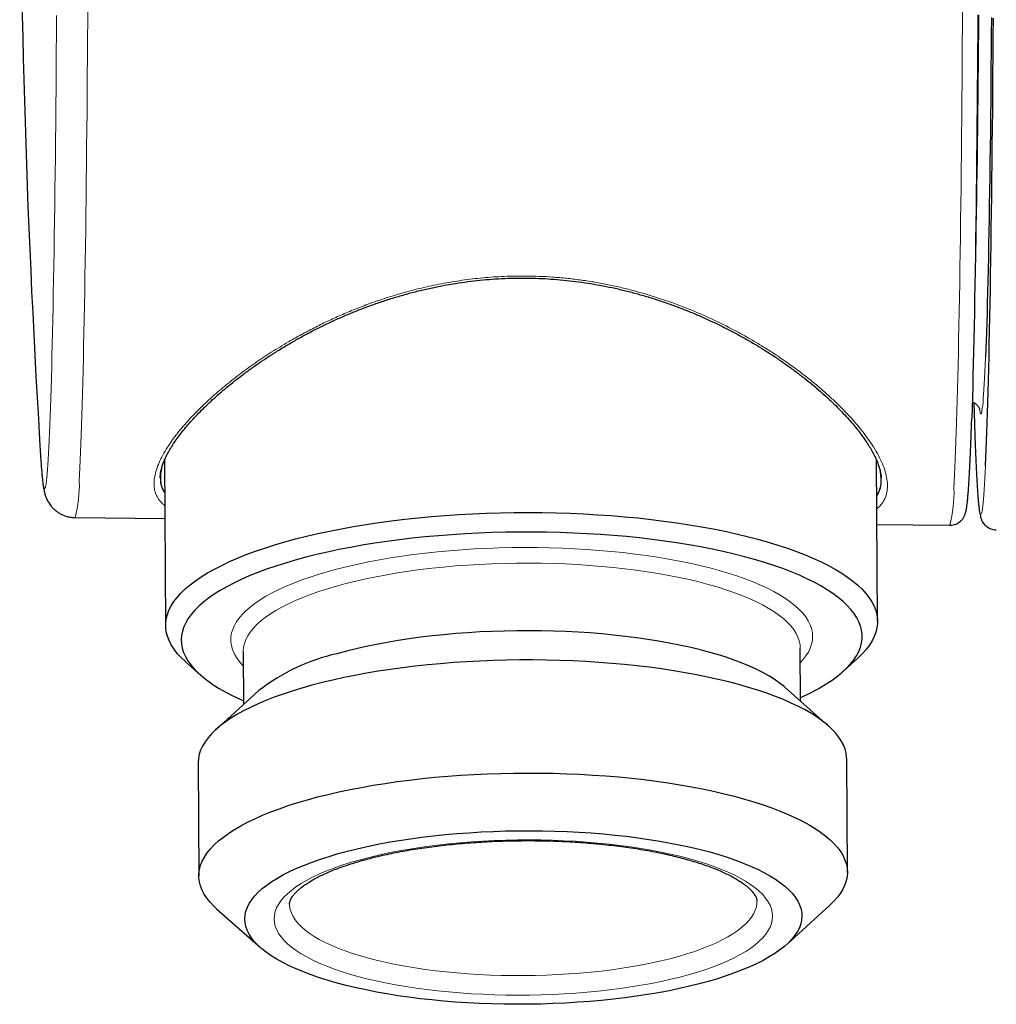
# Model space of a CAD drawing. Header units: millimetres. Extents: x 8 to 2385, y 12 to 2606.
# Tile 21 of 156: x 1047 to 1078, y 1387 to 1419. Entities that reach past the tile are written whole.
import ezdxf

# ---------------------------------------------------------------- set-up
doc = ezdxf.new("R2010")
doc.units = ezdxf.units.MM

msp = doc.modelspace()

# ---------------------------------------------------------------- linework, layer by layer
at = {"color": 7, "linetype": 'Continuous', "lineweight": 30}
for p, q in [((1051.491, 1404.694), (1051.523, 1399.311)), ((1051.388, 1404.37), (1051.355, 1404.21)), ((1074.523, 1399.447), (1074.492, 1404.65)), ((1074.644, 1404.044), (1074.643, 1404.084)), ((1048.598, 1402.797), (1051.503, 1402.771)), ((1074.504, 1402.571), (1076.855, 1402.55)), ((1054.028, 1398.47), (1054.039, 1396.758)), ((1054.029, 1398.467), (1054.029, 1398.471)), ((1072.038, 1396.864), (1072.028, 1398.577)), ((1052.166, 1398.139), (1052.641, 1397.718)), ((1073.424, 1397.841), (1073.894, 1398.268)), ((1054.534, 1397.207), (1053.145, 1395.946)), ((1072.941, 1396.064), (1071.538, 1397.308)), ((1052.572, 1394.872), (1052.594, 1391.219)), ((1073.548, 1391.343), (1073.527, 1394.996)), ((1053.18, 1390.151), (1054.583, 1388.907)), ((1071.587, 1389.008), (1072.975, 1390.269))]:
    msp.add_line(p, q, dxfattribs=at)
at = {"color": 252, "linetype": 'Continuous', "lineweight": 0, "flags": 128}
for points in [[(1049.008, 1419.491), (1049.005, 1418.877), (1049.001, 1418.268), (1048.997, 1417.666), (1048.992, 1417.07), (1048.987, 1416.481), (1048.982, 1415.899), (1048.977, 1415.326), (1048.971, 1414.761), (1048.965, 1414.204), (1048.959, 1413.657), (1048.953, 1413.119), (1048.946, 1412.591), (1048.939, 1412.073), (1048.932, 1411.567), (1048.924, 1411.071), (1048.916, 1410.586), (1048.908, 1410.114), (1048.9, 1409.654), (1048.892, 1409.206), (1048.883, 1408.771), (1048.874, 1408.349), (1048.865, 1407.94), (1048.856, 1407.546), (1048.847, 1407.165), (1048.837, 1406.799), (1048.827, 1406.447), (1048.817, 1406.111), (1048.807, 1405.789), (1048.797, 1405.483), (1048.786, 1405.192), (1048.776, 1404.917), (1048.765, 1404.659), (1048.754, 1404.416), (1048.743, 1404.19), (1048.732, 1403.98)], [(1076.991, 1403.746), (1077.002, 1403.957), (1077.013, 1404.184), (1077.024, 1404.428), (1077.034, 1404.688), (1077.045, 1404.964), (1077.056, 1405.256), (1077.066, 1405.564), (1077.076, 1405.887), (1077.086, 1406.225), (1077.096, 1406.578), (1077.106, 1406.946), (1077.115, 1407.328), (1077.124, 1407.724), (1077.134, 1408.135), (1077.143, 1408.558), (1077.151, 1408.995), (1077.16, 1409.445), (1077.168, 1409.907), (1077.176, 1410.381), (1077.184, 1410.867), (1077.191, 1411.365), (1077.199, 1411.874), (1077.206, 1412.394), (1077.213, 1412.924), (1077.219, 1413.464), (1077.225, 1414.013), (1077.231, 1414.572), (1077.237, 1415.14), (1077.243, 1415.716), (1077.248, 1416.3), (1077.253, 1416.891), (1077.257, 1417.49), (1077.261, 1418.095), (1077.265, 1418.707), (1077.269, 1419.324)], [(1047.52, 1404.278), (1047.523, 1404.239), (1047.534, 1404.115), (1047.545, 1404.008), (1047.557, 1403.918), (1047.568, 1403.846), (1047.58, 1403.791), (1047.591, 1403.754), (1047.603, 1403.735), (1047.614, 1403.733), (1047.625, 1403.749), (1047.637, 1403.782), (1047.648, 1403.833), (1047.66, 1403.902), (1047.671, 1403.988), (1047.682, 1404.092), (1047.694, 1404.213), (1047.705, 1404.351), (1047.716, 1404.506), (1047.727, 1404.679), (1047.738, 1404.868), (1047.749, 1405.074), (1047.76, 1405.297), (1047.77, 1405.536), (1047.781, 1405.791), (1047.791, 1406.063), (1047.801, 1406.35), (1047.811, 1406.653), (1047.821, 1406.971), (1047.831, 1407.305), (1047.841, 1407.653), (1047.85, 1408.016), (1047.859, 1408.393), (1047.868, 1408.784), (1047.877, 1409.189), (1047.886, 1409.608), (1047.894, 1410.039), (1047.902, 1410.483), (1047.91, 1410.94), (1047.918, 1411.409), (1047.926, 1411.889), (1047.933, 1412.381), (1047.94, 1412.884), (1047.947, 1413.397), (1047.953, 1413.921), (1047.959, 1414.454), (1047.965, 1414.997), (1047.971, 1415.548), (1047.976, 1416.108), (1047.981, 1416.676), (1047.986, 1417.252), (1047.991, 1417.835), (1047.995, 1418.425), (1047.999, 1419.021)], [(1077.659, 1409.861), (1077.662, 1409.966), (1077.67, 1410.305), (1077.679, 1410.657), (1077.687, 1411.024), (1077.696, 1411.404), (1077.704, 1411.798), (1077.711, 1412.204), (1077.719, 1412.623), (1077.726, 1413.055), (1077.733, 1413.498), (1077.74, 1413.953), (1077.747, 1414.418), (1077.753, 1414.895), (1077.759, 1415.381), (1077.765, 1415.878), (1077.771, 1416.384), (1077.776, 1416.899), (1077.781, 1417.422), (1077.786, 1417.953), (1077.79, 1418.492), (1077.795, 1419.038)], [(1078.013, 1408.009), (1078.012, 1407.975), (1078.002, 1407.736), (1077.992, 1407.513), (1077.982, 1407.306), (1077.971, 1407.116), (1077.961, 1406.943), (1077.951, 1406.786), (1077.94, 1406.647), (1077.93, 1406.525), (1077.919, 1406.42), (1077.908, 1406.332), (1077.897, 1406.262), (1077.887, 1406.209), (1077.876, 1406.174), (1077.865, 1406.157), (1077.854, 1406.157), (1077.843, 1406.174), (1077.833, 1406.209), (1077.822, 1406.262), (1077.813, 1406.318)], [(1077.661, 1405.597), (1077.663, 1405.556), (1077.673, 1405.267), (1077.684, 1404.993), (1077.695, 1404.736), (1077.705, 1404.495), (1077.716, 1404.27), (1077.727, 1404.062), (1077.739, 1403.871), (1077.75, 1403.696), (1077.761, 1403.539), (1077.773, 1403.399), (1077.784, 1403.276), (1077.796, 1403.171), (1077.807, 1403.083), (1077.819, 1403.012), (1077.83, 1402.96), (1077.842, 1402.924), (1077.854, 1402.907), (1077.865, 1402.907), (1077.877, 1402.924), (1077.889, 1402.96), (1077.9, 1403.012), (1077.912, 1403.083), (1077.924, 1403.171), (1077.935, 1403.276), (1077.947, 1403.399), (1077.958, 1403.539), (1077.969, 1403.696), (1077.981, 1403.871), (1077.992, 1404.062), (1078.003, 1404.27), (1078.012, 1404.464)], [(1056.776, 1401.058), (1057.086, 1401.142), (1057.407, 1401.222), (1057.739, 1401.297), (1058.081, 1401.368), (1058.432, 1401.434), (1058.791, 1401.496), (1059.159, 1401.553), (1059.533, 1401.604), (1059.915, 1401.651), (1060.302, 1401.693), (1060.694, 1401.729), (1061.091, 1401.76), (1061.491, 1401.785), (1061.894, 1401.805), (1062.3, 1401.82), (1062.706, 1401.829), (1063.114, 1401.833), (1063.521, 1401.831), (1063.927, 1401.824), (1064.331, 1401.811), (1064.733, 1401.793), (1065.132, 1401.77), (1065.527, 1401.741), (1065.917, 1401.706), (1066.302, 1401.667), (1066.68, 1401.622), (1067.052, 1401.572), (1067.416, 1401.517), (1067.772, 1401.457), (1068.119, 1401.393), (1068.457, 1401.324), (1068.784, 1401.25), (1069.1, 1401.172), (1069.405, 1401.089), (1069.699, 1401.002), (1069.979, 1400.912), (1070.247, 1400.818), (1070.5, 1400.72), (1070.74, 1400.619), (1070.966, 1400.514), (1071.176, 1400.407), (1071.372, 1400.296), (1071.551, 1400.183), (1071.715, 1400.068), (1071.862, 1399.95), (1071.992, 1399.831), (1072.106, 1399.71), (1072.203, 1399.587), (1072.282, 1399.463), (1072.345, 1399.338), (1072.389, 1399.212), (1072.416, 1399.085), (1072.426, 1398.958), (1072.418, 1398.832), (1072.392, 1398.705), (1072.348, 1398.578), (1072.287, 1398.452), (1072.209, 1398.327), (1072.114, 1398.204), (1072.031, 1398.112)], [(1072.028, 1398.577), (1072.02, 1398.688), (1071.995, 1398.812), (1071.952, 1398.935), (1071.892, 1399.057), (1071.814, 1399.178), (1071.719, 1399.298), (1071.607, 1399.417), (1071.479, 1399.534), (1071.333, 1399.648), (1071.172, 1399.761), (1070.994, 1399.871), (1070.801, 1399.979), (1070.593, 1400.083), (1070.37, 1400.185), (1070.133, 1400.283), (1069.881, 1400.378), (1069.617, 1400.469), (1069.339, 1400.557), (1069.049, 1400.64), (1068.747, 1400.72), (1068.434, 1400.795), (1068.111, 1400.865), (1067.777, 1400.931), (1067.434, 1400.993), (1067.083, 1401.049), (1066.724, 1401.101), (1066.357, 1401.147), (1065.984, 1401.188), (1065.605, 1401.224), (1065.221, 1401.255), (1064.833, 1401.281), (1064.441, 1401.301), (1064.046, 1401.316), (1063.65, 1401.325), (1063.252, 1401.328), (1062.854, 1401.327), (1062.456, 1401.319), (1062.059, 1401.307), (1061.664, 1401.288), (1061.272, 1401.265), (1060.884, 1401.236), (1060.499, 1401.202), (1060.12, 1401.162), (1059.746, 1401.117), (1059.378, 1401.068), (1059.018, 1401.013), (1058.665, 1400.953), (1058.321, 1400.889), (1057.987, 1400.82), (1057.662, 1400.746), (1057.348, 1400.668), (1057.044, 1400.586)], [(1054.031, 1398.005), (1054, 1398.037), (1053.895, 1398.159), (1053.807, 1398.282), (1053.736, 1398.407), (1053.683, 1398.533), (1053.647, 1398.659), (1053.629, 1398.785), (1053.628, 1398.912), (1053.645, 1399.039), (1053.68, 1399.166), (1053.732, 1399.292), (1053.802, 1399.417), (1053.888, 1399.542), (1053.993, 1399.665), (1054.114, 1399.787), (1054.251, 1399.907), (1054.406, 1400.025), (1054.576, 1400.142), (1054.762, 1400.256), (1054.964, 1400.367), (1055.181, 1400.475), (1055.413, 1400.581), (1055.659, 1400.683), (1055.919, 1400.783), (1056.192, 1400.878), (1056.478, 1400.97), (1056.776, 1401.058)], [(1057.044, 1400.586), (1056.753, 1400.5), (1056.474, 1400.41), (1056.207, 1400.317), (1055.954, 1400.219), (1055.715, 1400.119), (1055.49, 1400.015), (1055.28, 1399.909), (1055.085, 1399.8), (1054.906, 1399.688), (1054.742, 1399.574), (1054.595, 1399.458), (1054.464, 1399.34), (1054.35, 1399.22), (1054.253, 1399.1), (1054.173, 1398.978), (1054.111, 1398.855), (1054.066, 1398.731), (1054.038, 1398.607), (1054.028, 1398.483), (1054.028, 1398.47)], [(1057.727, 1391.722), (1058.015, 1391.799), (1058.314, 1391.873), (1058.623, 1391.942), (1058.942, 1392.006), (1059.271, 1392.066), (1059.607, 1392.121), (1059.951, 1392.171), (1060.302, 1392.216), (1060.66, 1392.256), (1061.022, 1392.291), (1061.389, 1392.32), (1061.76, 1392.344), (1062.134, 1392.363), (1062.509, 1392.376), (1062.886, 1392.383), (1063.264, 1392.386), (1063.641, 1392.382), (1064.017, 1392.373), (1064.39, 1392.359), (1064.761, 1392.339), (1065.128, 1392.314), (1065.491, 1392.283), (1065.848, 1392.247), (1066.2, 1392.206), (1066.544, 1392.16), (1066.881, 1392.108), (1067.209, 1392.052), (1067.528, 1391.991), (1067.838, 1391.926), (1068.137, 1391.855), (1068.425, 1391.781), (1068.701, 1391.702), (1068.965, 1391.62), (1069.216, 1391.533), (1069.454, 1391.443), (1069.677, 1391.349), (1069.886, 1391.253), (1070.08, 1391.153), (1070.259, 1391.05), (1070.421, 1390.945), (1070.568, 1390.837), (1070.698, 1390.728), (1070.812, 1390.616), (1070.908, 1390.503), (1070.987, 1390.388), (1071.049, 1390.273), (1071.094, 1390.156), (1071.12, 1390.039), (1071.129, 1389.921), (1071.121, 1389.804), (1071.094, 1389.686), (1071.05, 1389.569), (1070.989, 1389.453), (1070.91, 1389.337), (1070.814, 1389.223), (1070.701, 1389.11), (1070.571, 1388.999), (1070.425, 1388.89), (1070.263, 1388.783), (1070.084, 1388.678), (1069.891, 1388.576), (1069.682, 1388.477), (1069.459, 1388.381), (1069.222, 1388.288), (1068.971, 1388.199), (1068.708, 1388.113), (1068.432, 1388.032), (1068.144, 1387.954), (1067.845, 1387.881), (1067.536, 1387.812), (1067.217, 1387.747), (1066.888, 1387.687), (1066.552, 1387.632), (1066.208, 1387.582), (1065.857, 1387.537), (1065.499, 1387.497), (1065.137, 1387.463), (1064.77, 1387.433), (1064.399, 1387.409), (1064.025, 1387.391), (1063.65, 1387.378), (1063.273, 1387.37), (1062.895, 1387.368), (1062.518, 1387.371), (1062.142, 1387.38), (1061.769, 1387.395), (1061.398, 1387.415), (1061.031, 1387.44), (1060.668, 1387.471), (1060.311, 1387.507), (1059.959, 1387.548), (1059.615, 1387.594), (1059.278, 1387.645), (1058.95, 1387.701), (1058.631, 1387.762), (1058.321, 1387.828), (1058.022, 1387.898), (1057.734, 1387.973), (1057.458, 1388.051), (1057.194, 1388.134), (1056.943, 1388.221), (1056.705, 1388.311), (1056.482, 1388.404), (1056.273, 1388.501), (1056.079, 1388.601), (1055.9, 1388.704), (1055.738, 1388.809), (1055.591, 1388.916), (1055.461, 1389.026), (1055.347, 1389.138), (1055.251, 1389.251), (1055.172, 1389.365), (1055.11, 1389.481), (1055.065, 1389.598), (1055.039, 1389.715), (1055.03, 1389.832), (1055.038, 1389.95), (1055.065, 1390.067), (1055.109, 1390.184), (1055.17, 1390.301), (1055.249, 1390.416), (1055.345, 1390.531), (1055.458, 1390.643), (1055.588, 1390.754), (1055.734, 1390.864), (1055.896, 1390.971), (1056.075, 1391.075), (1056.268, 1391.177), (1056.477, 1391.276), (1056.7, 1391.373), (1056.937, 1391.465), (1057.188, 1391.555), (1057.451, 1391.64), (1057.727, 1391.722)], [(1055.527, 1390.306), (1055.529, 1390.249), (1055.548, 1390.136), (1055.584, 1390.023), (1055.638, 1389.911), (1055.709, 1389.799), (1055.797, 1389.69), (1055.902, 1389.581), (1056.024, 1389.475), (1056.162, 1389.37), (1056.317, 1389.268), (1056.487, 1389.168), (1056.673, 1389.072), (1056.873, 1388.978), (1057.088, 1388.887), (1057.318, 1388.8), (1057.56, 1388.716), (1057.816, 1388.636), (1058.083, 1388.561), (1058.363, 1388.489), (1058.653, 1388.422), (1058.954, 1388.359), (1059.264, 1388.301), (1059.584, 1388.247), (1059.911, 1388.199), (1060.246, 1388.156), (1060.588, 1388.117), (1060.935, 1388.084), (1061.287, 1388.057), (1061.644, 1388.034), (1062.003, 1388.017), (1062.366, 1388.006), (1062.73, 1388), (1063.094, 1387.999), (1063.459, 1388.004), (1063.823, 1388.015), (1064.185, 1388.031), (1064.545, 1388.052), (1064.901, 1388.079), (1065.253, 1388.111), (1065.599, 1388.148), (1065.94, 1388.19), (1066.274, 1388.238), (1066.601, 1388.29), (1066.919, 1388.347), (1067.229, 1388.409), (1067.529, 1388.476), (1067.818, 1388.546), (1068.096, 1388.621), (1068.363, 1388.701), (1068.617, 1388.783), (1068.859, 1388.87), (1069.086, 1388.96), (1069.3, 1389.053), (1069.499, 1389.15), (1069.684, 1389.249), (1069.852, 1389.35), (1070.005, 1389.455), (1070.142, 1389.561), (1070.262, 1389.669), (1070.366, 1389.778), (1070.452, 1389.889), (1070.522, 1390.001), (1070.574, 1390.114), (1070.608, 1390.227), (1070.625, 1390.341), (1070.627, 1390.396)]]:
    msp.add_lwpolyline(points, dxfattribs=at)
at = {"color": 7, "linetype": 'Continuous', "lineweight": 30, "flags": 128}
for points in [[(1077.762, 1419.048), (1077.758, 1418.443), (1077.754, 1417.843), (1077.75, 1417.25), (1077.745, 1416.664), (1077.74, 1416.085), (1077.735, 1415.514), (1077.729, 1414.952), (1077.723, 1414.398), (1077.717, 1413.853), (1077.711, 1413.317), (1077.704, 1412.792), (1077.697, 1412.276), (1077.69, 1411.772), (1077.683, 1411.278), (1077.675, 1410.796), (1077.667, 1410.325), (1077.659, 1409.867), (1077.651, 1409.421), (1077.642, 1408.988), (1077.633, 1408.568), (1077.624, 1408.161), (1077.615, 1407.769), (1077.606, 1407.39), (1077.596, 1407.025), (1077.586, 1406.675), (1077.576, 1406.34), (1077.567, 1406.027)], [(1078.012, 1404.464), (1078.014, 1404.495), (1078.025, 1404.736), (1078.035, 1404.993), (1078.046, 1405.267), (1078.056, 1405.556), (1078.067, 1405.861), (1078.077, 1406.181), (1078.087, 1406.517), (1078.096, 1406.868), (1078.106, 1407.233), (1078.116, 1407.613), (1078.125, 1408.007), (1078.134, 1408.414), (1078.143, 1408.836), (1078.151, 1409.27), (1078.16, 1409.717), (1078.168, 1410.177), (1078.176, 1410.65), (1078.184, 1411.134), (1078.191, 1411.629), (1078.198, 1412.136), (1078.205, 1412.653), (1078.212, 1413.181), (1078.219, 1413.719), (1078.225, 1414.266), (1078.231, 1414.823), (1078.236, 1415.388), (1078.242, 1415.962), (1078.247, 1416.543), (1078.252, 1417.132), (1078.256, 1417.728), (1078.26, 1418.331), (1078.264, 1418.94)], [(1078.202, 1418.956), (1078.198, 1418.403), (1078.193, 1417.858), (1078.188, 1417.32), (1078.183, 1416.79), (1078.178, 1416.268), (1078.172, 1415.755), (1078.167, 1415.252), (1078.16, 1414.758), (1078.154, 1414.275), (1078.147, 1413.802), (1078.141, 1413.34), (1078.133, 1412.889), (1078.126, 1412.451), (1078.118, 1412.024), (1078.111, 1411.61), (1078.103, 1411.209), (1078.094, 1410.821), (1078.086, 1410.446), (1078.077, 1410.086), (1078.068, 1409.739), (1078.059, 1409.408), (1078.05, 1409.09), (1078.041, 1408.788), (1078.031, 1408.502), (1078.022, 1408.231), (1078.013, 1408.009)], [(1055.377, 1402.015), (1055.72, 1402.108), (1056.075, 1402.197), (1056.44, 1402.282), (1056.815, 1402.362), (1057.2, 1402.438), (1057.594, 1402.509), (1057.996, 1402.575), (1058.406, 1402.636), (1058.823, 1402.692), (1059.246, 1402.743), (1059.676, 1402.789), (1060.11, 1402.83), (1060.549, 1402.865), (1060.992, 1402.895), (1061.438, 1402.92), (1061.886, 1402.939), (1062.336, 1402.952), (1062.788, 1402.96), (1063.239, 1402.963), (1063.691, 1402.96), (1064.141, 1402.951), (1064.589, 1402.937), (1065.035, 1402.918), (1065.478, 1402.893), (1065.917, 1402.862), (1066.352, 1402.827), (1066.782, 1402.786), (1067.205, 1402.739), (1067.623, 1402.688), (1068.033, 1402.631), (1068.436, 1402.57), (1068.83, 1402.503), (1069.215, 1402.432), (1069.591, 1402.356), (1069.956, 1402.275), (1070.311, 1402.19), (1070.655, 1402.1), (1070.987, 1402.007), (1071.306, 1401.909), (1071.613, 1401.807), (1071.906, 1401.702), (1072.186, 1401.593), (1072.452, 1401.481), (1072.703, 1401.365), (1072.94, 1401.246), (1073.161, 1401.125), (1073.366, 1401.001), (1073.555, 1400.874), (1073.728, 1400.745), (1073.885, 1400.614), (1074.025, 1400.481), (1074.148, 1400.346), (1074.254, 1400.21), (1074.342, 1400.072), (1074.413, 1399.934), (1074.467, 1399.794), (1074.502, 1399.654), (1074.521, 1399.514), (1074.521, 1399.373), (1074.504, 1399.232), (1074.469, 1399.092), (1074.416, 1398.952), (1074.346, 1398.812), (1074.258, 1398.674), (1074.153, 1398.536), (1074.031, 1398.4), (1073.894, 1398.268)], [(1072.037, 1396.986), (1072.207, 1397.065), (1072.442, 1397.182), (1072.662, 1397.302), (1072.866, 1397.425), (1073.055, 1397.55), (1073.228, 1397.677), (1073.384, 1397.806), (1073.524, 1397.936), (1073.647, 1398.069), (1073.753, 1398.203), (1073.842, 1398.337), (1073.913, 1398.473), (1073.967, 1398.61), (1074.004, 1398.746), (1074.023, 1398.884), (1074.024, 1399.021), (1074.008, 1399.158), (1073.974, 1399.294), (1073.923, 1399.43), (1073.854, 1399.565), (1073.768, 1399.699), (1073.664, 1399.832), (1073.544, 1399.963), (1073.407, 1400.093), (1073.253, 1400.221), (1073.082, 1400.346), (1072.896, 1400.47), (1072.694, 1400.59), (1072.476, 1400.708), (1072.243, 1400.824), (1071.996, 1400.936), (1071.734, 1401.045), (1071.458, 1401.15), (1071.169, 1401.252), (1070.866, 1401.35), (1070.551, 1401.444), (1070.224, 1401.534), (1069.886, 1401.62), (1069.536, 1401.701), (1069.176, 1401.778), (1068.806, 1401.851), (1068.427, 1401.919), (1068.04, 1401.981), (1067.644, 1402.039), (1067.241, 1402.092), (1066.831, 1402.14), (1066.415, 1402.183), (1065.994, 1402.22), (1065.567, 1402.252), (1065.137, 1402.279), (1064.704, 1402.3), (1064.267, 1402.316), (1063.829, 1402.327), (1063.389, 1402.331), (1062.949, 1402.331), (1062.509, 1402.325), (1062.07, 1402.313), (1061.632, 1402.296), (1061.197, 1402.274), (1060.764, 1402.246), (1060.336, 1402.213), (1059.911, 1402.174), (1059.491, 1402.131), (1059.077, 1402.082), (1058.67, 1402.028), (1058.269, 1401.969), (1057.876, 1401.905), (1057.491, 1401.836), (1057.116, 1401.763), (1056.749, 1401.685), (1056.393, 1401.602), (1056.047, 1401.516), (1055.712, 1401.425)], [(1052.166, 1398.139), (1052.161, 1398.144), (1052.021, 1398.277), (1051.898, 1398.412), (1051.793, 1398.548), (1051.704, 1398.685), (1051.633, 1398.824), (1051.58, 1398.963), (1051.544, 1399.103), (1051.526, 1399.244), (1051.525, 1399.385), (1051.543, 1399.525), (1051.578, 1399.666), (1051.63, 1399.806), (1051.701, 1399.945), (1051.788, 1400.084), (1051.893, 1400.221), (1052.016, 1400.357), (1052.155, 1400.492), (1052.311, 1400.625), (1052.483, 1400.756), (1052.672, 1400.885), (1052.877, 1401.011), (1053.097, 1401.135), (1053.333, 1401.256), (1053.583, 1401.375), (1053.848, 1401.49), (1054.128, 1401.602), (1054.421, 1401.711), (1054.727, 1401.816), (1055.046, 1401.917), (1055.377, 1402.015)], [(1055.712, 1401.425), (1055.39, 1401.33), (1055.079, 1401.231), (1054.781, 1401.128), (1054.496, 1401.022), (1054.225, 1400.913), (1053.968, 1400.8), (1053.726, 1400.684), (1053.498, 1400.566), (1053.286, 1400.444), (1053.089, 1400.321), (1052.908, 1400.195), (1052.744, 1400.066), (1052.596, 1399.936), (1052.464, 1399.805), (1052.35, 1399.672), (1052.252, 1399.538), (1052.172, 1399.402), (1052.109, 1399.266), (1052.064, 1399.129), (1052.036, 1398.992), (1052.026, 1398.855), (1052.034, 1398.718), (1052.059, 1398.581), (1052.101, 1398.445), (1052.162, 1398.309), (1052.239, 1398.175), (1052.334, 1398.041), (1052.446, 1397.909), (1052.575, 1397.779), (1052.72, 1397.65), (1052.882, 1397.524), (1053.061, 1397.399), (1053.255, 1397.277), (1053.465, 1397.158), (1053.69, 1397.041), (1053.93, 1396.927), (1054.038, 1396.88)], [(1071.538, 1397.308), (1071.492, 1397.348), (1071.346, 1397.463), (1071.185, 1397.576), (1071.007, 1397.686), (1070.814, 1397.793), (1070.606, 1397.898), (1070.383, 1397.999), (1070.146, 1398.098), (1069.894, 1398.193), (1069.63, 1398.284), (1069.352, 1398.371), (1069.062, 1398.455), (1068.76, 1398.534), (1068.447, 1398.609), (1068.124, 1398.68), (1067.79, 1398.746), (1067.447, 1398.807), (1067.096, 1398.864), (1066.736, 1398.915), (1066.37, 1398.962), (1065.997, 1399.003), (1065.618, 1399.039), (1065.234, 1399.07), (1064.846, 1399.095), (1064.454, 1399.115), (1064.059, 1399.13), (1063.663, 1399.139), (1063.265, 1399.143), (1062.867, 1399.141), (1062.469, 1399.134), (1062.072, 1399.121), (1061.677, 1399.103), (1061.285, 1399.079), (1060.897, 1399.05), (1060.512, 1399.016), (1060.132, 1398.977), (1059.759, 1398.932), (1059.391, 1398.882), (1059.031, 1398.827), (1058.678, 1398.768), (1058.334, 1398.703), (1058, 1398.634), (1057.675, 1398.561), (1057.361, 1398.483), (1057.057, 1398.401)], [(1073.527, 1394.996), (1073.525, 1395.052), (1073.508, 1395.186), (1073.473, 1395.319), (1073.421, 1395.452), (1073.351, 1395.584), (1073.264, 1395.715), (1073.16, 1395.845), (1073.039, 1395.972), (1072.901, 1396.099), (1072.746, 1396.223), (1072.575, 1396.345), (1072.388, 1396.465), (1072.185, 1396.582), (1071.966, 1396.696), (1071.733, 1396.808), (1071.485, 1396.916), (1071.223, 1397.021), (1070.947, 1397.122), (1070.657, 1397.22), (1070.355, 1397.314), (1070.041, 1397.403), (1069.714, 1397.489), (1069.377, 1397.57), (1069.029, 1397.647), (1068.67, 1397.72), (1068.303, 1397.787), (1067.926, 1397.85), (1067.541, 1397.908), (1067.149, 1397.961), (1066.75, 1398.009), (1066.344, 1398.051), (1065.933, 1398.088), (1065.517, 1398.12), (1065.097, 1398.147), (1064.673, 1398.168), (1064.247, 1398.184), (1063.819, 1398.194), (1063.389, 1398.199), (1062.959, 1398.198), (1062.529, 1398.192), (1062.099, 1398.181), (1061.672, 1398.163), (1061.247, 1398.141), (1060.824, 1398.113), (1060.406, 1398.079), (1059.992, 1398.041), (1059.583, 1397.997), (1059.18, 1397.948), (1058.784, 1397.893), (1058.394, 1397.834), (1058.013, 1397.77), (1057.64, 1397.701), (1057.276, 1397.628), (1056.922, 1397.55), (1056.578, 1397.467), (1056.245, 1397.381), (1055.924, 1397.29), (1055.615, 1397.195), (1055.318, 1397.096), (1055.034, 1396.994), (1054.764, 1396.888), (1054.508, 1396.779), (1054.266, 1396.667), (1054.039, 1396.552), (1053.827, 1396.434), (1053.63, 1396.314), (1053.45, 1396.191), (1053.286, 1396.066), (1053.138, 1395.94), (1053.007, 1395.811), (1052.893, 1395.681), (1052.796, 1395.55), (1052.716, 1395.418), (1052.654, 1395.285), (1052.609, 1395.151), (1052.582, 1395.017), (1052.572, 1394.883), (1052.572, 1394.872)], [(1056.105, 1393.682), (1056.432, 1393.771), (1056.771, 1393.856), (1057.12, 1393.936), (1057.479, 1394.012), (1057.847, 1394.083), (1058.224, 1394.149), (1058.61, 1394.211), (1059.003, 1394.268), (1059.402, 1394.319), (1059.808, 1394.366), (1060.22, 1394.407), (1060.636, 1394.443), (1061.057, 1394.474), (1061.481, 1394.499), (1061.907, 1394.519), (1062.336, 1394.534), (1062.765, 1394.543), (1063.195, 1394.546), (1063.625, 1394.544), (1064.055, 1394.536), (1064.482, 1394.523), (1064.907, 1394.505), (1065.329, 1394.481), (1065.747, 1394.452), (1066.161, 1394.417), (1066.569, 1394.377), (1066.972, 1394.332), (1067.368, 1394.281), (1067.756, 1394.226), (1068.137, 1394.166), (1068.509, 1394.1), (1068.872, 1394.03), (1069.226, 1393.956), (1069.569, 1393.877), (1069.901, 1393.793), (1070.221, 1393.706), (1070.529, 1393.614), (1070.825, 1393.518), (1071.108, 1393.418), (1071.377, 1393.315), (1071.632, 1393.209), (1071.873, 1393.099), (1072.099, 1392.986), (1072.31, 1392.87), (1072.505, 1392.752), (1072.684, 1392.631), (1072.847, 1392.508), (1072.994, 1392.382), (1073.123, 1392.255), (1073.236, 1392.126), (1073.332, 1391.996), (1073.41, 1391.865), (1073.471, 1391.732), (1073.515, 1391.599), (1073.54, 1391.466), (1073.548, 1391.332), (1073.539, 1391.198), (1073.512, 1391.064), (1073.467, 1390.93), (1073.405, 1390.797), (1073.325, 1390.665), (1073.228, 1390.534), (1073.114, 1390.404), (1072.983, 1390.275), (1072.975, 1390.269)], [(1053.18, 1390.151), (1053.082, 1390.242), (1052.96, 1390.37), (1052.856, 1390.5), (1052.769, 1390.631), (1052.699, 1390.763), (1052.647, 1390.896), (1052.613, 1391.029), (1052.596, 1391.163), (1052.596, 1391.297), (1052.615, 1391.431), (1052.651, 1391.565), (1052.704, 1391.698), (1052.775, 1391.831), (1052.864, 1391.962), (1052.969, 1392.093), (1053.092, 1392.222), (1053.231, 1392.35), (1053.387, 1392.475), (1053.56, 1392.599), (1053.748, 1392.721), (1053.952, 1392.84), (1054.172, 1392.956), (1054.407, 1393.07), (1054.656, 1393.181), (1054.919, 1393.288), (1055.196, 1393.392), (1055.486, 1393.493), (1055.79, 1393.589), (1056.105, 1393.682)], [(1057.096, 1391.94), (1057.399, 1392.022), (1057.713, 1392.099), (1058.038, 1392.173), (1058.373, 1392.242), (1058.717, 1392.306), (1059.069, 1392.366), (1059.429, 1392.421), (1059.797, 1392.471), (1060.171, 1392.515), (1060.55, 1392.555), (1060.935, 1392.589), (1061.324, 1392.618), (1061.716, 1392.642), (1062.111, 1392.66), (1062.507, 1392.673), (1062.905, 1392.68), (1063.303, 1392.682), (1063.701, 1392.678), (1064.098, 1392.669), (1064.492, 1392.654), (1064.884, 1392.634), (1065.272, 1392.609), (1065.656, 1392.578), (1066.035, 1392.542), (1066.408, 1392.5), (1066.775, 1392.454), (1067.134, 1392.402), (1067.486, 1392.346), (1067.828, 1392.284), (1068.162, 1392.218), (1068.485, 1392.148), (1068.798, 1392.073), (1069.1, 1391.994), (1069.39, 1391.91), (1069.668, 1391.823), (1069.933, 1391.731), (1070.184, 1391.636), (1070.421, 1391.538), (1070.644, 1391.437), (1070.853, 1391.332), (1071.046, 1391.224), (1071.223, 1391.114), (1071.385, 1391.002), (1071.53, 1390.887), (1071.659, 1390.77), (1071.77, 1390.652), (1071.865, 1390.532), (1071.943, 1390.41), (1072.003, 1390.288), (1072.046, 1390.165), (1072.072, 1390.041), (1072.079, 1389.917), (1072.069, 1389.793), (1072.042, 1389.669), (1071.997, 1389.546), (1071.934, 1389.423), (1071.855, 1389.301), (1071.757, 1389.18), (1071.643, 1389.06), (1071.513, 1388.943), (1071.365, 1388.827), (1071.202, 1388.712), (1071.023, 1388.601), (1070.828, 1388.492), (1070.617, 1388.385), (1070.393, 1388.281), (1070.153, 1388.181), (1069.9, 1388.084), (1069.634, 1387.99), (1069.355, 1387.9), (1069.063, 1387.814), (1068.76, 1387.732), (1068.446, 1387.654), (1068.121, 1387.581), (1067.786, 1387.512), (1067.442, 1387.447), (1067.09, 1387.388), (1066.73, 1387.333), (1066.362, 1387.283), (1065.988, 1387.238), (1065.609, 1387.199), (1065.224, 1387.165), (1064.835, 1387.136), (1064.443, 1387.112), (1064.048, 1387.094), (1063.652, 1387.081), (1063.254, 1387.074), (1062.856, 1387.072), (1062.458, 1387.076), (1062.061, 1387.085), (1061.667, 1387.1), (1061.275, 1387.12), (1060.887, 1387.145), (1060.503, 1387.176), (1060.124, 1387.212), (1059.751, 1387.253), (1059.384, 1387.3), (1059.025, 1387.351), (1058.673, 1387.408), (1058.331, 1387.469), (1057.997, 1387.535), (1057.673, 1387.606), (1057.36, 1387.681), (1057.059, 1387.76), (1056.769, 1387.844), (1056.491, 1387.931), (1056.226, 1388.022), (1055.975, 1388.117), (1055.738, 1388.216), (1055.514, 1388.317), (1055.306, 1388.422), (1055.113, 1388.529), (1054.936, 1388.639), (1054.774, 1388.752), (1054.629, 1388.867), (1054.5, 1388.983), (1054.388, 1389.102), (1054.294, 1389.222), (1054.216, 1389.343), (1054.156, 1389.466), (1054.113, 1389.589), (1054.087, 1389.712), (1054.08, 1389.836), (1054.09, 1389.96), (1054.117, 1390.084), (1054.162, 1390.208), (1054.225, 1390.331), (1054.304, 1390.453), (1054.401, 1390.574), (1054.515, 1390.693), (1054.646, 1390.811), (1054.794, 1390.927), (1054.957, 1391.041), (1055.136, 1391.153), (1055.331, 1391.262), (1055.541, 1391.369), (1055.766, 1391.472), (1056.006, 1391.573), (1056.259, 1391.67), (1056.525, 1391.764), (1056.804, 1391.853), (1057.096, 1391.94)]]:
    msp.add_lwpolyline(points, dxfattribs=at)
at = {"color": 7, "linetype": 'Continuous', "lineweight": 30}
for centre, radius, start, end in [((1396.807, 1426.554), 350, 180, 183.5927), ((1238.095, 1411.111), 160.528, 181.64381, 181.96848), ((1066.864, 1405.821), 19.406, 183.5431, 184.561), ((1058.488, 1392.111), 6.451, 102.8126, 127.8076)]:
    msp.add_arc(centre, radius, start, end, dxfattribs=at)
at = {"color": 252, "linetype": 'Continuous', "lineweight": 0}
for centre, radius, start, end in [((1044.673, 1403.84), 4.062, 345.1147, 1.9724), ((1072.868, 1403.607), 4.125, 345.1571, 1.93)]:
    msp.add_arc(centre, radius, start, end, dxfattribs=at)
msp.add_open_spline([(1051.5, 1403.191), (1051.474, 1403.21), (1051.391, 1403.27), (1051.292, 1403.392), (1051.201, 1403.558), (1051.154, 1403.739), (1051.143, 1403.93), (1051.165, 1404.129), (1051.22, 1404.344), (1051.307, 1404.573), (1051.426, 1404.816), (1051.563, 1405.048), (1051.708, 1405.263), (1051.852, 1405.459), (1052.011, 1405.659), (1052.186, 1405.863), (1052.377, 1406.072), (1052.583, 1406.283), (1052.804, 1406.498), (1053.099, 1406.769), (1053.48, 1407.094), (1053.961, 1407.471), (1054.467, 1407.834), (1054.999, 1408.185), (1055.496, 1408.485), (1055.956, 1408.742), (1056.37, 1408.959), (1056.799, 1409.168), (1057.243, 1409.368), (1057.7, 1409.558), (1058.172, 1409.737), (1058.656, 1409.902), (1059.193, 1410.066), (1059.785, 1410.221), (1060.435, 1410.361), (1061.099, 1410.472), (1061.775, 1410.552), (1062.46, 1410.598), (1063.066, 1410.609), (1063.59, 1410.597), (1064.03, 1410.573), (1064.47, 1410.534), (1064.909, 1410.482), (1065.346, 1410.415), (1065.78, 1410.335), (1066.211, 1410.242), (1066.771, 1410.102), (1067.451, 1409.901), (1068.238, 1409.619), (1068.997, 1409.3), (1069.66, 1408.981), (1070.234, 1408.673), (1070.727, 1408.385), (1071.199, 1408.087), (1071.649, 1407.78), (1072.075, 1407.466), (1072.448, 1407.17), (1072.772, 1406.895), (1073.054, 1406.641), (1073.318, 1406.387), (1073.564, 1406.134), (1073.791, 1405.883), (1073.998, 1405.634), (1074.185, 1405.39), (1074.362, 1405.133), (1074.523, 1404.868), (1074.659, 1404.596), (1074.759, 1404.337), (1074.823, 1404.093), (1074.849, 1403.864), (1074.838, 1403.676), (1074.803, 1403.524), (1074.756, 1403.401), (1074.692, 1403.288), (1074.609, 1403.183), (1074.545, 1403.115), (1074.504, 1403.084), (1074.501, 1403.082)], degree=3, knots=[0, 0, 0, 0, 0.007247, 0.023062, 0.038971, 0.054945, 0.069101, 0.083285, 0.097516, 0.11184, 0.126211, 0.140695, 0.151019, 0.161359, 0.171759, 0.18216, 0.192625, 0.20309, 0.213613, 0.224151, 0.242743, 0.260829, 0.278988, 0.296259, 0.313592, 0.325551, 0.337531, 0.34958, 0.361651, 0.373812, 0.385998, 0.398257, 0.410543, 0.425911, 0.441337, 0.456878, 0.472486, 0.488193, 0.503972, 0.514028, 0.524101, 0.534243, 0.544385, 0.554601, 0.564817, 0.575099, 0.585399, 0.605403, 0.62553, 0.645771, 0.666124, 0.681135, 0.696188, 0.711319, 0.726492, 0.741723, 0.756996, 0.769086, 0.781199, 0.793384, 0.805593, 0.817899, 0.83023, 0.84264, 0.855078, 0.870249, 0.885476, 0.900809, 0.916202, 0.931684, 0.947229, 0.957575, 0.96794, 0.978373, 0.988805, 0.999312, 1, 1, 1, 1], dxfattribs=at)
at = {"color": 7, "linetype": 'Continuous', "lineweight": 30}
for points, knots in [([(1051.349, 1404.093), (1051.35, 1404.124), (1051.352, 1404.191), (1051.37, 1404.304), (1051.401, 1404.427), (1051.445, 1404.558), (1051.501, 1404.696), (1051.572, 1404.842), (1051.655, 1404.993), (1051.752, 1405.151), (1051.863, 1405.314), (1051.988, 1405.484), (1052.127, 1405.66), (1052.281, 1405.842), (1052.45, 1406.029), (1052.633, 1406.22), (1052.83, 1406.415), (1053.04, 1406.613), (1053.264, 1406.812), (1053.501, 1407.014), (1053.751, 1407.215), (1054.014, 1407.418), (1054.29, 1407.621), (1054.58, 1407.823), (1054.883, 1408.025), (1055.197, 1408.224), (1055.523, 1408.419), (1055.859, 1408.611), (1056.203, 1408.796), (1056.554, 1408.974), (1056.912, 1409.146), (1057.277, 1409.309), (1057.648, 1409.463), (1058.026, 1409.61), (1058.411, 1409.747), (1058.8, 1409.875), (1059.194, 1409.993), (1059.59, 1410.1), (1059.988, 1410.196), (1060.386, 1410.28), (1060.784, 1410.353), (1061.18, 1410.413), (1061.578, 1410.461), (1061.977, 1410.498), (1062.378, 1410.524), (1062.781, 1410.538), (1063.182, 1410.54), (1063.58, 1410.531), (1063.977, 1410.509), (1064.372, 1410.477), (1064.768, 1410.432), (1065.163, 1410.377), (1065.557, 1410.309), (1065.95, 1410.231), (1066.339, 1410.141), (1066.727, 1410.041), (1067.111, 1409.93), (1067.494, 1409.808), (1067.873, 1409.676), (1068.249, 1409.535), (1068.62, 1409.384), (1068.985, 1409.224), (1069.344, 1409.056), (1069.695, 1408.881), (1070.039, 1408.699), (1070.374, 1408.511), (1070.7, 1408.318), (1071.016, 1408.119), (1071.322, 1407.917), (1071.617, 1407.711), (1071.901, 1407.504), (1072.172, 1407.295), (1072.431, 1407.086), (1072.676, 1406.877), (1072.906, 1406.671), (1073.121, 1406.467), (1073.323, 1406.265), (1073.511, 1406.067), (1073.684, 1405.872), (1073.843, 1405.681), (1073.987, 1405.496), (1074.116, 1405.316), (1074.231, 1405.143), (1074.331, 1404.975), (1074.417, 1404.815), (1074.489, 1404.662), (1074.546, 1404.519), (1074.589, 1404.383), (1074.619, 1404.255), (1074.636, 1404.154), (1074.638, 1404.098), (1074.639, 1404.08)], [0, 0, 0, 0, 0.009946, 0.020956, 0.031679, 0.042373, 0.053119, 0.063898, 0.074676, 0.085378, 0.096147, 0.107055, 0.118095, 0.129257, 0.140529, 0.151898, 0.163348, 0.174862, 0.186424, 0.198015, 0.20963, 0.221308, 0.233075, 0.244943, 0.256885, 0.268876, 0.280884, 0.292875, 0.304817, 0.31668, 0.32844, 0.340132, 0.351748, 0.363364, 0.37495, 0.386483, 0.397944, 0.409312, 0.420573, 0.431712, 0.442721, 0.453591, 0.464367, 0.47518, 0.486029, 0.496873, 0.507665, 0.518372, 0.529011, 0.539758, 0.550525, 0.561337, 0.572219, 0.583189, 0.594189, 0.605239, 0.616404, 0.62768, 0.639064, 0.650548, 0.662123, 0.673778, 0.685499, 0.697271, 0.709077, 0.720921, 0.732842, 0.744773, 0.756725, 0.768716, 0.780689, 0.792609, 0.804543, 0.816409, 0.828147, 0.839719, 0.851346, 0.86286, 0.874292, 0.885666, 0.897004, 0.90813, 0.91923, 0.930274, 0.941224, 0.952041, 0.962709, 0.973259, 0.983906, 0.994658, 1, 1, 1, 1]), ([(1077.582, 1406.533), (1077.596, 1406.529), (1077.633, 1406.517), (1077.681, 1406.488), (1077.724, 1406.453), (1077.757, 1406.419), (1077.78, 1406.388), (1077.797, 1406.36), (1077.809, 1406.337), (1077.817, 1406.319), (1077.82, 1406.307), (1077.822, 1406.303), (1077.821, 1406.304), (1077.821, 1406.304)], [0, 0, 0, 0, 0.0483777, 0.1226767, 0.1967691, 0.272759, 0.3537463, 0.4436219, 0.5469694, 0.6691411, 0.816318, 0.995239, 1, 1, 1, 1]), ([(1076.856, 1402.551), (1076.879, 1402.552), (1076.931, 1402.552), (1077.009, 1402.57), (1077.085, 1402.6), (1077.148, 1402.638), (1077.201, 1402.679), (1077.243, 1402.722), (1077.276, 1402.764), (1077.302, 1402.804), (1077.324, 1402.843), (1077.341, 1402.882), (1077.356, 1402.922), (1077.37, 1402.966), (1077.383, 1403.021), (1077.397, 1403.092), (1077.411, 1403.183), (1077.424, 1403.289), (1077.436, 1403.407), (1077.448, 1403.54), (1077.46, 1403.689), (1077.471, 1403.851), (1077.482, 1404.027), (1077.493, 1404.218), (1077.504, 1404.422), (1077.514, 1404.641), (1077.524, 1404.874), (1077.535, 1405.121), (1077.545, 1405.382), (1077.555, 1405.659), (1077.562, 1405.868), (1077.566, 1405.989), (1077.566, 1406.009)], [0, 0, 0, 0, 0.007458, 0.016825, 0.025944, 0.034934, 0.043939, 0.053171, 0.062936, 0.073646, 0.085834, 0.100205, 0.117773, 0.14014, 0.170289, 0.21548, 0.273242, 0.326383, 0.377262, 0.431075, 0.483501, 0.535156, 0.586351, 0.63725, 0.687948, 0.738505, 0.78896, 0.839338, 0.889657, 0.93993, 0.990167, 1, 1, 1, 1]), ([(1077.662, 1405.573), (1077.663, 1405.534), (1077.668, 1405.399), (1077.676, 1405.182), (1077.686, 1404.923), (1077.696, 1404.68), (1077.707, 1404.45), (1077.717, 1404.235), (1077.728, 1404.034), (1077.739, 1403.848), (1077.75, 1403.676), (1077.761, 1403.519), (1077.772, 1403.376), (1077.784, 1403.246), (1077.797, 1403.13), (1077.81, 1403.023), (1077.825, 1402.93), (1077.841, 1402.853), (1077.858, 1402.791), (1077.876, 1402.742), (1077.894, 1402.701), (1077.916, 1402.659), (1077.944, 1402.616), (1077.98, 1402.572), (1078.025, 1402.528), (1078.08, 1402.486), (1078.146, 1402.449), (1078.225, 1402.42), (1078.298, 1402.405), (1078.345, 1402.406), (1078.36, 1402.406)], [0, 0, 0, 0, 0.02167, 0.074563, 0.127488, 0.180453, 0.23347, 0.286553, 0.339723, 0.39301, 0.446456, 0.500131, 0.554141, 0.608671, 0.664065, 0.721033, 0.781364, 0.836574, 0.872512, 0.892258, 0.908849, 0.922712, 0.934693, 0.945448, 0.955486, 0.96518, 0.974759, 0.984321, 0.994955, 1, 1, 1, 1]), ([(1047.521, 1404.259), (1047.521, 1404.258), (1047.525, 1404.204), (1047.534, 1404.111), (1047.547, 1403.977), (1047.563, 1403.847), (1047.58, 1403.739), (1047.599, 1403.648), (1047.615, 1403.583), (1047.631, 1403.527), (1047.651, 1403.472), (1047.674, 1403.415), (1047.701, 1403.356), (1047.735, 1403.295), (1047.776, 1403.231), (1047.826, 1403.164), (1047.887, 1403.096), (1047.96, 1403.029), (1048.045, 1402.966), (1048.141, 1402.909), (1048.245, 1402.861), (1048.362, 1402.825), (1048.48, 1402.801), (1048.561, 1402.799), (1048.598, 1402.798)], [0, 0, 0, 0, 0.00264, 0.115989, 0.23292, 0.356944, 0.499338, 0.575671, 0.624061, 0.664543, 0.698363, 0.727388, 0.753065, 0.776529, 0.798696, 0.820299, 0.841832, 0.863555, 0.885641, 0.90806, 0.930706, 0.95348, 0.978877, 1, 1, 1, 1]), ([(1051.355, 1404.197), (1051.352, 1404.124), (1051.344, 1403.975), (1051.398, 1403.78), (1051.449, 1403.654), (1051.497, 1403.601), (1051.498, 1403.6)], [0, 0, 0, 0, 0.317492, 0.654665, 0.991995, 1, 1, 1, 1]), ([(1051.35, 1404.096), (1051.354, 1404.025), (1051.362, 1403.884), (1051.415, 1403.722), (1051.476, 1403.638), (1051.498, 1403.607)], [0, 0, 0, 0, 0.3860561, 0.777262, 1, 1, 1, 1]), ([(1074.499, 1403.514), (1074.527, 1403.558), (1074.598, 1403.669), (1074.642, 1403.873), (1074.651, 1404.086), (1074.622, 1404.229), (1074.611, 1404.284)], [0, 0, 0, 0, 0.212488, 0.531295, 0.820915, 1, 1, 1, 1]), ([(1074.499, 1403.505), (1074.504, 1403.511), (1074.555, 1403.573), (1074.604, 1403.715), (1074.65, 1403.922), (1074.639, 1404.078), (1074.633, 1404.152)], [0, 0, 0, 0, 0.037747, 0.367479, 0.698461, 1, 1, 1, 1]), ([(1057.86, 1391.716), (1057.906, 1391.728), (1058.036, 1391.765), (1058.259, 1391.822), (1058.533, 1391.887), (1058.817, 1391.948), (1059.111, 1392.006), (1059.413, 1392.06), (1059.723, 1392.11), (1060.04, 1392.155), (1060.364, 1392.197), (1060.694, 1392.233), (1061.029, 1392.266), (1061.368, 1392.294), (1061.711, 1392.317), (1062.057, 1392.335), (1062.405, 1392.349), (1062.755, 1392.357), (1063.105, 1392.361), (1063.455, 1392.36), (1063.805, 1392.355), (1064.152, 1392.344), (1064.498, 1392.329), (1064.841, 1392.309), (1065.18, 1392.284), (1065.514, 1392.254), (1065.843, 1392.22), (1066.167, 1392.182), (1066.483, 1392.139), (1066.793, 1392.092), (1067.094, 1392.04), (1067.387, 1391.985), (1067.67, 1391.926), (1067.943, 1391.863), (1068.206, 1391.797), (1068.458, 1391.728), (1068.697, 1391.656), (1068.925, 1391.581), (1069.139, 1391.504), (1069.34, 1391.425), (1069.527, 1391.344), (1069.699, 1391.262), (1069.857, 1391.18), (1069.999, 1391.097), (1070.126, 1391.015), (1070.238, 1390.935), (1070.334, 1390.856), (1070.415, 1390.781), (1070.482, 1390.709), (1070.534, 1390.642), (1070.573, 1390.58), (1070.6, 1390.523), (1070.617, 1390.471), (1070.626, 1390.431), (1070.625, 1390.406), (1070.625, 1390.396)], [0, 0, 0, 0, 0.010177, 0.029328, 0.048516, 0.067749, 0.08702, 0.106325, 0.125659, 0.145018, 0.164399, 0.183798, 0.203213, 0.222641, 0.24208, 0.261527, 0.280981, 0.30044, 0.319902, 0.339365, 0.358827, 0.378287, 0.397741, 0.417189, 0.436628, 0.456057, 0.475473, 0.494873, 0.514256, 0.533617, 0.552954, 0.572263, 0.59154, 0.61078, 0.629977, 0.649126, 0.668219, 0.687249, 0.706207, 0.725085, 0.743871, 0.762556, 0.78113, 0.799585, 0.817915, 0.836123, 0.854221, 0.872241, 0.890241, 0.90829, 0.926545, 0.945276, 0.964959, 0.986494, 1, 1, 1, 1]), ([(1055.528, 1390.306), (1055.527, 1390.311), (1055.526, 1390.333), (1055.532, 1390.369), (1055.547, 1390.423), (1055.572, 1390.478), (1055.608, 1390.54), (1055.657, 1390.607), (1055.721, 1390.681), (1055.799, 1390.758), (1055.892, 1390.837), (1056, 1390.918), (1056.122, 1391), (1056.259, 1391.083), (1056.412, 1391.167), (1056.578, 1391.25), (1056.76, 1391.333), (1056.955, 1391.414), (1057.164, 1391.493), (1057.386, 1391.571), (1057.618, 1391.645), (1057.78, 1391.693), (1057.86, 1391.716)], [0, 0, 0, 0, 0.017378, 0.083937, 0.139871, 0.191299, 0.240229, 0.292063, 0.342389, 0.392051, 0.441541, 0.491073, 0.540804, 0.590822, 0.641165, 0.691838, 0.74283, 0.794119, 0.84568, 0.897485, 0.949508, 1, 1, 1, 1])]:
    msp.add_open_spline(points, degree=3, knots=knots, dxfattribs=at)

doc.saveas('drawing.dxf')
